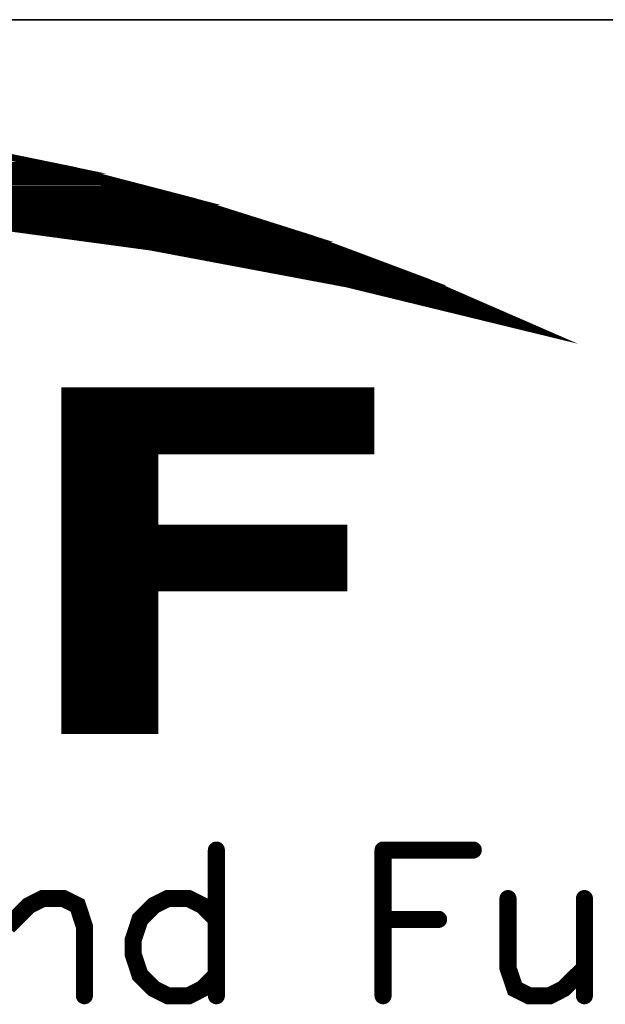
# Model space of a CAD drawing. Header units: millimetres. Extents: x 4497 to 13960, y 12291 to 16372.
# Tile 81 of 217: x 5057 to 5068, y 15060 to 15078. Entities that reach past the tile are written whole.
import ezdxf

# ---------------------------------------------------------------- set-up
doc = ezdxf.new("R2010")
doc.units = ezdxf.units.MM
doc.header["$LTSCALE"] = 0.8
doc.layers.get('0').update_dxf_attribs({"linetype": 'CONTINUOUS', "lineweight": 0})

# ---------------------------------------------------------------- blocks, each defined once
blk = doc.blocks.new('SMOOTH_0$0254')
at = {"const_width": 0.0127}
blk.add_lwpolyline([(-0.00635, 0, 1), (0.00635, 0, 1)], format="xyb", close=True, dxfattribs=at)
blk = doc.blocks.new('SMOOTH_0$064516')
at = {"const_width": 0.0323}
blk.add_lwpolyline([(-0.0161, 0, 1), (0.0161, 0, 1)], format="xyb", close=True, dxfattribs=at)
blk = doc.blocks.new('logo')
at = {"color": 7}
for points, const_width in [([(-3467.914, 5347.052), (-3461.791, 5348.074), (-3455.625, 5348.77), (-3449.426, 5349.139), (-3443.217, 5349.19), (-3437.009, 5348.907), (-3430.835, 5348.306), (-3424.695, 5347.387), (-3418.607, 5346.142), (-3412.596, 5344.579), (-3406.679, 5342.707), (-3400.866, 5340.526), (-3395.172, 5338.044), (-3404.927, 5340.423), (-3414.785, 5342.278), (-3424.738, 5343.626), (-3434.742, 5344.442), (-3444.771, 5344.742), (-3454.81, 5344.51), (-3464.814, 5343.755)], 0.338), ([(-3470.624, 5346.391), (-3420.251, 5346.391)], 0.338), ([(-3418.222, 5345.884), (-3472.483, 5345.884)], 0.338), ([(-3475.526, 5345.207), (-3415.518, 5345.207)], 0.338), ([(-3474.343, 5345.546), (-3416.87, 5345.546)], 0.338), ([(-3416.194, 5345.376), (-3417.124, 5345.376)], 0.338), ([(-3476.202, 5344.954), (-3414.588, 5344.954)], 0.338), ([(-3430.731, 5344.362), (-3412.137, 5344.362)], 0.338), ([(-3411.63, 5344.193), (-3429.463, 5344.193)], 0.338), ([(-3411.123, 5344.024), (-3427.519, 5344.024)], 0.338), ([(-3410.616, 5343.855), (-3425.406, 5343.855)], 0.338), ([(-3409.263, 5343.348), (-3422.279, 5343.348)], 0.338), ([(-3408.587, 5343.179), (-3420.082, 5343.179)], 0.338), ([(-3407.911, 5343.01), (-3418.898, 5343.01)], 0.338), ([(-3406.39, 5342.503), (-3415.264, 5342.503)], 0.338), ([(-3405.037, 5341.996), (-3412.982, 5341.996)], 0.338), ([(-3411.63, 5341.827), (-3410.954, 5341.827)], 0.338), ([(-3404.192, 5341.658), (-3411.292, 5341.658)], 0.338), ([(-3404.53, 5341.827), (-3410.109, 5341.827)], 0.338), ([(-3403.685, 5341.489), (-3409.855, 5341.489)], 0.338), ([(-3402.84, 5341.151), (-3408.756, 5341.151)], 0.338), ([(-3403.178, 5341.32), (-3403.77, 5341.32)], 0.338), ([(-3402.333, 5340.982), (-3406.981, 5340.982)], 0.338), ([(-3401.995, 5340.813), (-3406.136, 5340.813)], 0.338), ([(-3402.417, 5340.644), (-3401.403, 5340.643)], 0.338), ([(-3403.516, 5340.305), (-3400.642, 5340.305)], 0.338), ([(-3400.304, 5340.136), (-3403.009, 5340.136)], 0.338), ([(-3399.797, 5339.967), (-3402.417, 5339.967)], 0.338), ([(-3399.29, 5339.798), (-3401.826, 5339.798)], 0.338), ([(-3399.121, 5339.629), (-3401.15, 5339.629)], 0.338), ([(-3398.783, 5339.46), (-3400.389, 5339.46)], 0.338), ([(-3398.276, 5339.291), (-3399.544, 5339.291)], 0.338), ([(-3398.952, 5339.122), (-3397.769, 5339.122)], 0.338), ([(-3398.445, 5338.953), (-3397.431, 5338.953)], 0.338), ([(-3397.6, 5338.784), (-3397.093, 5338.784)], 0.338), ([(-3419.067, 5334.896), (-3403.77, 5334.896)], 0.338), ([(-3419.067, 5334.643), (-3403.77, 5334.643)], 0.338), ([(-3419.067, 5334.389), (-3403.77, 5334.389)], 0.338), ([(-3419.067, 5334.136), (-3403.77, 5334.136)], 0.338), ([(-3419.067, 5333.882), (-3403.77, 5333.882)], 0.338), ([(-3419.067, 5333.628), (-3403.77, 5333.628)], 0.338), ([(-3419.067, 5333.375), (-3403.77, 5333.375)], 0.338), ([(-3419.067, 5333.121), (-3403.77, 5333.121)], 0.338), ([(-3419.067, 5332.868), (-3403.77, 5332.868)], 0.338), ([(-3419.067, 5332.614), (-3403.77, 5332.614)], 0.338), ([(-3419.067, 5332.361), (-3403.77, 5332.361)], 0.338), ([(-3419.067, 5332.107), (-3403.77, 5332.107)], 0.338), ([(-3419.067, 5331.769), (-3414.588, 5331.769)], 0.338), ([(-3419.067, 5331.515), (-3414.588, 5331.515)], 0.338), ([(-3419.067, 5331.262), (-3414.588, 5331.262)], 0.338), ([(-3419.067, 5331.008), (-3414.588, 5331.008)], 0.338), ([(-3419.067, 5330.755), (-3414.588, 5330.755)], 0.338), ([(-3419.067, 5330.501), (-3414.588, 5330.501)], 0.338), ([(-3419.067, 5330.248), (-3414.588, 5330.248)], 0.338), ([(-3419.067, 5329.994), (-3414.588, 5329.994)], 0.338), ([(-3419.067, 5329.741), (-3414.588, 5329.741)], 0.338), ([(-3419.067, 5329.487), (-3414.588, 5329.487)], 0.338), ([(-3419.067, 5329.233), (-3414.588, 5329.233)], 0.338), ([(-3419.067, 5328.98), (-3414.588, 5328.98)], 0.338), ([(-3419.067, 5328.726), (-3414.588, 5328.726)], 0.338), ([(-3419.067, 5328.473), (-3414.588, 5328.473)], 0.338), ([(-3419.067, 5328.219), (-3414.588, 5328.219)], 0.338), ([(-3419.067, 5327.797), (-3405.206, 5327.797)], 0.338), ([(-3418.983, 5328.05), (-3405.122, 5328.05)], 0.338), ([(-3419.067, 5327.543), (-3405.206, 5327.543)], 0.338), ([(-3419.067, 5327.29), (-3405.206, 5327.29)], 0.338), ([(-3419.067, 5327.036), (-3405.206, 5327.036)], 0.338), ([(-3419.067, 5326.782), (-3405.206, 5326.782)], 0.338), ([(-3419.067, 5326.529), (-3405.206, 5326.529)], 0.338), ([(-3419.067, 5326.275), (-3405.206, 5326.275)], 0.338), ([(-3419.067, 5326.022), (-3405.206, 5326.022)], 0.338), ([(-3419.067, 5325.768), (-3405.206, 5325.768)], 0.338), ([(-3419.067, 5325.515), (-3405.206, 5325.515)], 0.338), ([(-3419.067, 5325.261), (-3405.206, 5325.261)], 0.338), ([(-3419.067, 5324.923), (-3414.588, 5324.923)], 0.338), ([(-3419.067, 5324.669), (-3414.588, 5324.669)], 0.338), ([(-3419.067, 5324.416), (-3414.588, 5324.416)], 0.338), ([(-3419.067, 5324.162), (-3414.588, 5324.162)], 0.338), ([(-3419.067, 5323.909), (-3414.588, 5323.909)], 0.338), ([(-3419.067, 5323.655), (-3414.588, 5323.655)], 0.338), ([(-3419.067, 5323.402), (-3414.588, 5323.402)], 0.338), ([(-3419.067, 5323.148), (-3414.588, 5323.148)], 0.338), ([(-3419.067, 5322.895), (-3414.588, 5322.895)], 0.338), ([(-3419.067, 5322.641), (-3414.588, 5322.641)], 0.338), ([(-3419.067, 5322.387), (-3414.588, 5322.387)], 0.338), ([(-3419.067, 5322.134), (-3414.588, 5322.134)], 0.338), ([(-3419.067, 5321.88), (-3414.588, 5321.88)], 0.338), ([(-3419.067, 5321.627), (-3414.588, 5321.627)], 0.338), ([(-3419.067, 5321.373), (-3414.588, 5321.373)], 0.338), ([(-3419.067, 5321.12), (-3414.588, 5321.12)], 0.338), ([(-3419.067, 5320.866), (-3414.588, 5320.866)], 0.338), ([(-3419.067, 5320.613), (-3414.588, 5320.613)], 0.338), ([(-3419.067, 5320.359), (-3414.588, 5320.359)], 0.338), ([(-3419.067, 5320.105), (-3414.588, 5320.105)], 0.338), ([(-3419.067, 5319.852), (-3414.588, 5319.852)], 0.338), ([(-3419.067, 5319.598), (-3414.588, 5319.598)], 0.338), ([(-3419.067, 5319.345), (-3414.588, 5319.345)], 0.338), ([(-3419.067, 5319.091), (-3414.588, 5319.091)], 0.338), ([(-3419.067, 5318.838), (-3414.588, 5318.838)], 0.338), ([(-3419.067, 5318.584), (-3414.588, 5318.584)], 0.338), ([(-3419.067, 5318.331), (-3414.588, 5318.331)], 0.338), ([(-3419.067, 5318.077), (-3414.588, 5318.077)], 0.338), ([(-3411.479, 5311.965), (-3411.479, 5304.641)], 0.859), ([(-3403.107, 5311.965), (-3398.573, 5311.965)], 0.859), ([(-3403.107, 5311.965), (-3403.107, 5304.641)], 0.859), ([(-3421.947, 5308.127), (-3420.899, 5309.175), (-3420.204, 5309.527), (-3419.156, 5309.527), (-3418.452, 5309.175), (-3418.109, 5308.127), (-3418.109, 5304.641)], 0.859), ([(-3411.479, 5308.479), (-3412.175, 5309.175), (-3412.87, 5309.527), (-3413.918, 5309.527), (-3414.622, 5309.175), (-3415.318, 5308.479), (-3415.661, 5307.431), (-3415.661, 5306.736), (-3415.318, 5305.688), (-3414.622, 5304.993), (-3413.918, 5304.641), (-3412.87, 5304.641), (-3412.175, 5304.993), (-3411.479, 5305.688)], 0.859), ([(-3396.83, 5309.527), (-3396.83, 5306.032), (-3396.478, 5304.993), (-3395.782, 5304.641), (-3394.734, 5304.641), (-3394.039, 5304.993), (-3392.991, 5306.032)], 0.859), ([(-3392.991, 5309.527), (-3392.991, 5304.641)], 0.859), ([(-3403.107, 5308.479), (-3400.316, 5308.479)], 0.859)]:
    blk.add_lwpolyline(points, dxfattribs=dict(at, const_width=const_width))
at = {"color": 7, "const_width": 0.338}
for points in [[(-3472.036, 5346.133), (-3467.922, 5347.044), (-3423.06, 5347.044), (-3418.615, 5346.133)], [(-3473.976, 5345.704), (-3472.036, 5346.133), (-3418.607, 5346.133), (-3416.958, 5345.704)], [(-3477.436, 5344.751), (-3473.976, 5345.704), (-3416.958, 5345.704), (-3413.297, 5344.751)], [(-3438.577, 5344.571), (-3444.771, 5344.751), (-3413.297, 5344.751), (-3412.604, 5344.571)], [(-3434.742, 5344.459), (-3438.577, 5344.571), (-3412.604, 5344.571), (-3412.251, 5344.459)], [(-3424.738, 5343.635), (-3434.733, 5344.459), (-3412.251, 5344.459), (-3409.642, 5343.635)], [(-3417.781, 5342.699), (-3424.729, 5343.635), (-3409.642, 5343.635), (-3406.679, 5342.699)], [(-3414.785, 5342.295), (-3417.781, 5342.699), (-3406.679, 5342.699), (-3405.603, 5342.295)], [(-3405.382, 5340.517), (-3414.785, 5342.295), (-3405.603, 5342.295), (-3400.866, 5340.517)], [(-3404.927, 5340.432), (-3405.382, 5340.517), (-3400.866, 5340.517), (-3400.669, 5340.432)], [(-3395.275, 5338.079), (-3404.919, 5340.432), (-3400.669, 5340.432), (-3395.275, 5338.079)], [(-3419.096, 5332.033), (-3419.096, 5335.065), (-3403.708, 5335.065), (-3403.708, 5332.033)], [(-3419.096, 5328.152), (-3419.096, 5332.033), (-3414.562, 5332.033), (-3414.562, 5328.152)], [(-3419.096, 5325.147), (-3419.096, 5328.152), (-3405.065, 5328.152), (-3405.065, 5325.147)], [(-3419.096, 5317.968), (-3419.096, 5325.147), (-3414.562, 5325.147), (-3414.562, 5317.968)]]:
    blk.add_lwpolyline(points, close=True, dxfattribs=at)
at = {"color": 7, "xscale": 13.31, "yscale": 13.31, "zscale": 13.31}
for name, p in [('SMOOTH_0$0254', (-3420.251, 5346.391)), ('SMOOTH_0$0254', (-3418.615, 5346.133)), ('SMOOTH_0$0254', (-3418.607, 5346.142)), ('SMOOTH_0$0254', (-3418.607, 5346.133)), ('SMOOTH_0$0254', (-3418.222, 5345.884)), ('SMOOTH_0$0254', (-3416.958, 5345.704)), ('SMOOTH_0$0254', (-3416.958, 5345.704)), ('SMOOTH_0$0254', (-3417.124, 5345.376)), ('SMOOTH_0$0254', (-3416.87, 5345.546)), ('SMOOTH_0$0254', (-3416.194, 5345.376)), ('SMOOTH_0$0254', (-3415.518, 5345.207)), ('SMOOTH_0$0254', (-3414.588, 5344.954)), ('SMOOTH_0$0254', (-3413.297, 5344.751)), ('SMOOTH_0$0254', (-3413.297, 5344.751)), ('SMOOTH_0$0254', (-3412.604, 5344.571)), ('SMOOTH_0$0254', (-3412.604, 5344.571)), ('SMOOTH_0$0254', (-3412.596, 5344.579)), ('SMOOTH_0$0254', (-3412.251, 5344.459)), ('SMOOTH_0$0254', (-3412.251, 5344.459)), ('SMOOTH_0$0254', (-3412.137, 5344.362)), ('SMOOTH_0$0254', (-3411.63, 5344.193)), ('SMOOTH_0$0254', (-3411.123, 5344.024)), ('SMOOTH_0$0254', (-3410.616, 5343.855)), ('SMOOTH_0$0254', (-3409.642, 5343.635)), ('SMOOTH_0$0254', (-3409.642, 5343.635)), ('SMOOTH_0$0254', (-3420.082, 5343.179)), ('SMOOTH_0$0254', (-3409.263, 5343.348)), ('SMOOTH_0$0254', (-3408.587, 5343.179)), ('SMOOTH_0$0254', (-3418.898, 5343.01)), ('SMOOTH_0$0254', (-3417.781, 5342.699)), ('SMOOTH_0$0254', (-3417.781, 5342.699)), ('SMOOTH_0$0254', (-3407.911, 5343.01)), ('SMOOTH_0$0254', (-3406.679, 5342.707)), ('SMOOTH_0$0254', (-3406.679, 5342.699)), ('SMOOTH_0$0254', (-3406.679, 5342.699)), ('SMOOTH_0$0254', (-3415.264, 5342.503)), ('SMOOTH_0$0254', (-3414.785, 5342.295)), ('SMOOTH_0$0254', (-3414.785, 5342.295)), ('SMOOTH_0$0254', (-3414.785, 5342.278)), ('SMOOTH_0$0254', (-3406.39, 5342.503)), ('SMOOTH_0$0254', (-3405.603, 5342.295)), ('SMOOTH_0$0254', (-3405.603, 5342.295)), ('SMOOTH_0$0254', (-3412.982, 5341.996)), ('SMOOTH_0$0254', (-3411.63, 5341.827)), ('SMOOTH_0$0254', (-3411.292, 5341.658)), ('SMOOTH_0$0254', (-3410.954, 5341.827)), ('SMOOTH_0$0254', (-3410.109, 5341.827)), ('SMOOTH_0$0254', (-3405.037, 5341.996)), ('SMOOTH_0$0254', (-3404.53, 5341.827)), ('SMOOTH_0$0254', (-3404.192, 5341.658)), ('SMOOTH_0$0254', (-3409.855, 5341.489)), ('SMOOTH_0$0254', (-3408.756, 5341.151)), ('SMOOTH_0$0254', (-3403.77, 5341.32)), ('SMOOTH_0$0254', (-3403.685, 5341.489)), ('SMOOTH_0$0254', (-3403.178, 5341.32)), ('SMOOTH_0$0254', (-3402.84, 5341.151)), ('SMOOTH_0$0254', (-3406.981, 5340.982)), ('SMOOTH_0$0254', (-3406.136, 5340.813)), ('SMOOTH_0$0254', (-3402.417, 5340.644)), ('SMOOTH_0$0254', (-3402.333, 5340.982)), ('SMOOTH_0$0254', (-3401.995, 5340.813)), ('SMOOTH_0$0254', (-3401.403, 5340.643)), ('SMOOTH_0$0254', (-3405.382, 5340.517)), ('SMOOTH_0$0254', (-3405.382, 5340.517)), ('SMOOTH_0$0254', (-3404.927, 5340.432)), ('SMOOTH_0$0254', (-3404.927, 5340.423)), ('SMOOTH_0$0254', (-3404.919, 5340.432)), ('SMOOTH_0$0254', (-3403.516, 5340.305)), ('SMOOTH_0$0254', (-3403.009, 5340.136)), ('SMOOTH_0$0254', (-3400.866, 5340.526)), ('SMOOTH_0$0254', (-3400.866, 5340.517)), ('SMOOTH_0$0254', (-3400.866, 5340.517)), ('SMOOTH_0$0254', (-3400.669, 5340.432)), ('SMOOTH_0$0254', (-3400.669, 5340.432)), ('SMOOTH_0$0254', (-3400.642, 5340.305)), ('SMOOTH_0$0254', (-3400.304, 5340.136)), ('SMOOTH_0$0254', (-3402.417, 5339.967)), ('SMOOTH_0$0254', (-3401.826, 5339.798)), ('SMOOTH_0$0254', (-3401.15, 5339.629)), ('SMOOTH_0$0254', (-3399.797, 5339.967)), ('SMOOTH_0$0254', (-3399.29, 5339.798)), ('SMOOTH_0$0254', (-3399.121, 5339.629)), ('SMOOTH_0$0254', (-3400.389, 5339.46)), ('SMOOTH_0$0254', (-3399.544, 5339.291)), ('SMOOTH_0$0254', (-3398.783, 5339.46)), ('SMOOTH_0$0254', (-3398.276, 5339.291)), ('SMOOTH_0$0254', (-3398.952, 5339.122)), ('SMOOTH_0$0254', (-3398.445, 5338.953)), ('SMOOTH_0$0254', (-3397.769, 5339.122)), ('SMOOTH_0$0254', (-3397.6, 5338.784)), ('SMOOTH_0$0254', (-3397.431, 5338.953)), ('SMOOTH_0$0254', (-3397.093, 5338.784)), ('SMOOTH_0$0254', (-3395.275, 5338.079)), ('SMOOTH_0$0254', (-3395.275, 5338.079)), ('SMOOTH_0$0254', (-3395.172, 5338.044)), ('SMOOTH_0$0254', (-3419.096, 5335.065)), ('SMOOTH_0$0254', (-3419.067, 5334.896)), ('SMOOTH_0$0254', (-3403.77, 5334.896)), ('SMOOTH_0$0254', (-3403.708, 5335.065)), ('SMOOTH_0$0254', (-3419.067, 5334.643)), ('SMOOTH_0$0254', (-3419.067, 5334.389)), ('SMOOTH_0$0254', (-3403.77, 5334.643)), ('SMOOTH_0$0254', (-3403.77, 5334.389)), ('SMOOTH_0$0254', (-3419.067, 5334.136)), ('SMOOTH_0$0254', (-3419.067, 5333.882)), ('SMOOTH_0$0254', (-3403.77, 5334.136)), ('SMOOTH_0$0254', (-3403.77, 5333.882)), ('SMOOTH_0$0254', (-3419.067, 5333.628)), ('SMOOTH_0$0254', (-3419.067, 5333.375)), ('SMOOTH_0$0254', (-3403.77, 5333.628)), ('SMOOTH_0$0254', (-3403.77, 5333.375)), ('SMOOTH_0$0254', (-3419.067, 5333.121)), ('SMOOTH_0$0254', (-3419.067, 5332.868)), ('SMOOTH_0$0254', (-3403.77, 5333.121)), ('SMOOTH_0$0254', (-3403.77, 5332.868)), ('SMOOTH_0$0254', (-3419.067, 5332.614)), ('SMOOTH_0$0254', (-3419.067, 5332.361)), ('SMOOTH_0$0254', (-3403.77, 5332.614)), ('SMOOTH_0$0254', (-3403.77, 5332.361)), ('SMOOTH_0$0254', (-3419.096, 5332.033)), ('SMOOTH_0$0254', (-3419.096, 5332.033)), ('SMOOTH_0$0254', (-3419.067, 5332.107)), ('SMOOTH_0$0254', (-3419.067, 5331.769)), ('SMOOTH_0$0254', (-3414.588, 5331.769)), ('SMOOTH_0$0254', (-3414.562, 5332.033)), ('SMOOTH_0$0254', (-3403.77, 5332.107)), ('SMOOTH_0$0254', (-3403.708, 5332.033)), ('SMOOTH_0$0254', (-3419.067, 5331.515)), ('SMOOTH_0$0254', (-3419.067, 5331.262)), ('SMOOTH_0$0254', (-3414.588, 5331.515)), ('SMOOTH_0$0254', (-3414.588, 5331.262)), ('SMOOTH_0$0254', (-3419.067, 5331.008)), ('SMOOTH_0$0254', (-3419.067, 5330.755)), ('SMOOTH_0$0254', (-3414.588, 5331.008)), ('SMOOTH_0$0254', (-3414.588, 5330.755)), ('SMOOTH_0$0254', (-3419.067, 5330.501)), ('SMOOTH_0$0254', (-3419.067, 5330.248)), ('SMOOTH_0$0254', (-3414.588, 5330.501)), ('SMOOTH_0$0254', (-3414.588, 5330.248)), ('SMOOTH_0$0254', (-3419.067, 5329.994)), ('SMOOTH_0$0254', (-3419.067, 5329.741)), ('SMOOTH_0$0254', (-3414.588, 5329.994)), ('SMOOTH_0$0254', (-3414.588, 5329.741)), ('SMOOTH_0$0254', (-3419.067, 5329.487)), ('SMOOTH_0$0254', (-3419.067, 5329.233)), ('SMOOTH_0$0254', (-3414.588, 5329.487)), ('SMOOTH_0$0254', (-3414.588, 5329.233)), ('SMOOTH_0$0254', (-3419.067, 5328.98)), ('SMOOTH_0$0254', (-3414.588, 5328.98)), ('SMOOTH_0$0254', (-3419.067, 5328.726)), ('SMOOTH_0$0254', (-3419.067, 5328.473)), ('SMOOTH_0$0254', (-3414.588, 5328.726)), ('SMOOTH_0$0254', (-3414.588, 5328.473)), ('SMOOTH_0$0254', (-3419.096, 5328.152)), ('SMOOTH_0$0254', (-3419.096, 5328.152)), ('SMOOTH_0$0254', (-3419.067, 5328.219)), ('SMOOTH_0$0254', (-3419.067, 5327.797)), ('SMOOTH_0$0254', (-3418.983, 5328.05)), ('SMOOTH_0$0254', (-3414.588, 5328.219)), ('SMOOTH_0$0254', (-3414.562, 5328.152)), ('SMOOTH_0$0254', (-3405.206, 5327.797)), ('SMOOTH_0$0254', (-3405.122, 5328.05)), ('SMOOTH_0$0254', (-3405.065, 5328.152)), ('SMOOTH_0$0254', (-3419.067, 5327.543)), ('SMOOTH_0$0254', (-3419.067, 5327.29)), ('SMOOTH_0$0254', (-3405.206, 5327.543)), ('SMOOTH_0$0254', (-3405.206, 5327.29)), ('SMOOTH_0$0254', (-3419.067, 5327.036)), ('SMOOTH_0$0254', (-3419.067, 5326.782)), ('SMOOTH_0$0254', (-3405.206, 5327.036)), ('SMOOTH_0$0254', (-3405.206, 5326.782)), ('SMOOTH_0$0254', (-3419.067, 5326.529)), ('SMOOTH_0$0254', (-3419.067, 5326.275)), ('SMOOTH_0$0254', (-3405.206, 5326.529)), ('SMOOTH_0$0254', (-3405.206, 5326.275)), ('SMOOTH_0$0254', (-3419.067, 5326.022)), ('SMOOTH_0$0254', (-3419.067, 5325.768)), ('SMOOTH_0$0254', (-3405.206, 5326.022)), ('SMOOTH_0$0254', (-3405.206, 5325.768)), ('SMOOTH_0$0254', (-3419.067, 5325.515)), ('SMOOTH_0$0254', (-3405.206, 5325.515)), ('SMOOTH_0$0254', (-3419.096, 5325.147)), ('SMOOTH_0$0254', (-3419.096, 5325.147)), ('SMOOTH_0$0254', (-3419.067, 5325.261)), ('SMOOTH_0$0254', (-3419.067, 5324.923)), ('SMOOTH_0$0254', (-3414.588, 5324.923)), ('SMOOTH_0$0254', (-3414.562, 5325.147)), ('SMOOTH_0$0254', (-3405.206, 5325.261)), ('SMOOTH_0$0254', (-3405.065, 5325.147)), ('SMOOTH_0$0254', (-3419.067, 5324.669)), ('SMOOTH_0$0254', (-3419.067, 5324.416)), ('SMOOTH_0$0254', (-3414.588, 5324.669)), ('SMOOTH_0$0254', (-3414.588, 5324.416)), ('SMOOTH_0$0254', (-3419.067, 5324.162)), ('SMOOTH_0$0254', (-3419.067, 5323.909)), ('SMOOTH_0$0254', (-3414.588, 5324.162)), ('SMOOTH_0$0254', (-3414.588, 5323.909)), ('SMOOTH_0$0254', (-3419.067, 5323.655)), ('SMOOTH_0$0254', (-3419.067, 5323.402)), ('SMOOTH_0$0254', (-3414.588, 5323.655)), ('SMOOTH_0$0254', (-3414.588, 5323.402)), ('SMOOTH_0$0254', (-3419.067, 5323.148)), ('SMOOTH_0$0254', (-3419.067, 5322.895)), ('SMOOTH_0$0254', (-3414.588, 5323.148)), ('SMOOTH_0$0254', (-3414.588, 5322.895)), ('SMOOTH_0$0254', (-3419.067, 5322.641)), ('SMOOTH_0$0254', (-3419.067, 5322.387)), ('SMOOTH_0$0254', (-3414.588, 5322.641)), ('SMOOTH_0$0254', (-3414.588, 5322.387)), ('SMOOTH_0$0254', (-3419.067, 5322.134)), ('SMOOTH_0$0254', (-3419.067, 5321.88)), ('SMOOTH_0$0254', (-3414.588, 5322.134)), ('SMOOTH_0$0254', (-3414.588, 5321.88)), ('SMOOTH_0$0254', (-3419.067, 5321.627)), ('SMOOTH_0$0254', (-3419.067, 5321.373)), ('SMOOTH_0$0254', (-3414.588, 5321.627)), ('SMOOTH_0$0254', (-3414.588, 5321.373)), ('SMOOTH_0$0254', (-3419.067, 5321.12)), ('SMOOTH_0$0254', (-3419.067, 5320.866)), ('SMOOTH_0$0254', (-3414.588, 5321.12)), ('SMOOTH_0$0254', (-3414.588, 5320.866)), ('SMOOTH_0$0254', (-3419.067, 5320.613)), ('SMOOTH_0$0254', (-3419.067, 5320.359)), ('SMOOTH_0$0254', (-3414.588, 5320.613)), ('SMOOTH_0$0254', (-3414.588, 5320.359)), ('SMOOTH_0$0254', (-3419.067, 5320.105)), ('SMOOTH_0$0254', (-3419.067, 5319.852)), ('SMOOTH_0$0254', (-3414.588, 5320.105)), ('SMOOTH_0$0254', (-3414.588, 5319.852)), ('SMOOTH_0$0254', (-3419.067, 5319.598)), ('SMOOTH_0$0254', (-3419.067, 5319.345)), ('SMOOTH_0$0254', (-3414.588, 5319.598)), ('SMOOTH_0$0254', (-3414.588, 5319.345)), ('SMOOTH_0$0254', (-3419.067, 5319.091)), ('SMOOTH_0$0254', (-3419.067, 5318.838)), ('SMOOTH_0$0254', (-3414.588, 5319.091)), ('SMOOTH_0$0254', (-3414.588, 5318.838)), ('SMOOTH_0$0254', (-3419.067, 5318.584)), ('SMOOTH_0$0254', (-3414.588, 5318.584)), ('SMOOTH_0$0254', (-3419.096, 5317.968)), ('SMOOTH_0$0254', (-3419.067, 5318.331)), ('SMOOTH_0$0254', (-3419.067, 5318.077)), ('SMOOTH_0$0254', (-3414.588, 5318.331)), ('SMOOTH_0$0254', (-3414.588, 5318.077)), ('SMOOTH_0$0254', (-3414.562, 5317.968)), ('SMOOTH_0$064516', (-3411.479, 5311.965)), ('SMOOTH_0$064516', (-3403.107, 5311.965)), ('SMOOTH_0$064516', (-3403.107, 5311.965)), ('SMOOTH_0$064516', (-3398.573, 5311.965)), ('SMOOTH_0$064516', (-3420.899, 5309.175)), ('SMOOTH_0$064516', (-3420.204, 5309.527)), ('SMOOTH_0$064516', (-3419.156, 5309.527)), ('SMOOTH_0$064516', (-3418.452, 5309.175)), ('SMOOTH_0$064516', (-3414.622, 5309.175)), ('SMOOTH_0$064516', (-3413.918, 5309.527)), ('SMOOTH_0$064516', (-3412.87, 5309.527)), ('SMOOTH_0$064516', (-3412.175, 5309.175)), ('SMOOTH_0$064516', (-3396.83, 5309.527)), ('SMOOTH_0$064516', (-3392.991, 5309.527)), ('SMOOTH_0$064516', (-3415.318, 5308.479)), ('SMOOTH_0$064516', (-3411.479, 5308.479)), ('SMOOTH_0$064516', (-3403.107, 5308.479)), ('SMOOTH_0$064516', (-3400.316, 5308.479)), ('SMOOTH_0$064516', (-3418.109, 5308.127)), ('SMOOTH_0$064516', (-3415.661, 5307.431)), ('SMOOTH_0$064516', (-3415.661, 5306.736)), ('SMOOTH_0$064516', (-3396.83, 5306.032)), ('SMOOTH_0$064516', (-3392.991, 5306.032)), ('SMOOTH_0$064516', (-3415.318, 5305.688)), ('SMOOTH_0$064516', (-3411.479, 5305.688)), ('SMOOTH_0$064516', (-3414.622, 5304.993)), ('SMOOTH_0$064516', (-3412.175, 5304.993)), ('SMOOTH_0$064516', (-3396.478, 5304.993)), ('SMOOTH_0$064516', (-3394.039, 5304.993)), ('SMOOTH_0$064516', (-3418.109, 5304.641)), ('SMOOTH_0$064516', (-3413.918, 5304.641)), ('SMOOTH_0$064516', (-3412.87, 5304.641)), ('SMOOTH_0$064516', (-3411.479, 5304.641)), ('SMOOTH_0$064516', (-3403.107, 5304.641)), ('SMOOTH_0$064516', (-3395.782, 5304.641)), ('SMOOTH_0$064516', (-3394.734, 5304.641)), ('SMOOTH_0$064516', (-3392.991, 5304.641))]:
    blk.add_blockref(name, p, dxfattribs=at)

msp = doc.modelspace()

# ---------------------------------------------------------------- linework, layer by layer
at = {"color": 7, "linetype": 'Continuous', "lineweight": 35}
msp.add_line((4996.072, 15077.622), (5102.934, 15077.622), dxfattribs=at)

# ---------------------------------------------------------------- block references
at = {"color": 3, "linetype": 'Continuous', "xscale": 0.350839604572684, "yscale": 0.350839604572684, "zscale": 0.3508396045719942}
msp.add_blockref('logo', (6257.734, 13199.328), dxfattribs=at)

doc.saveas('drawing.dxf')
